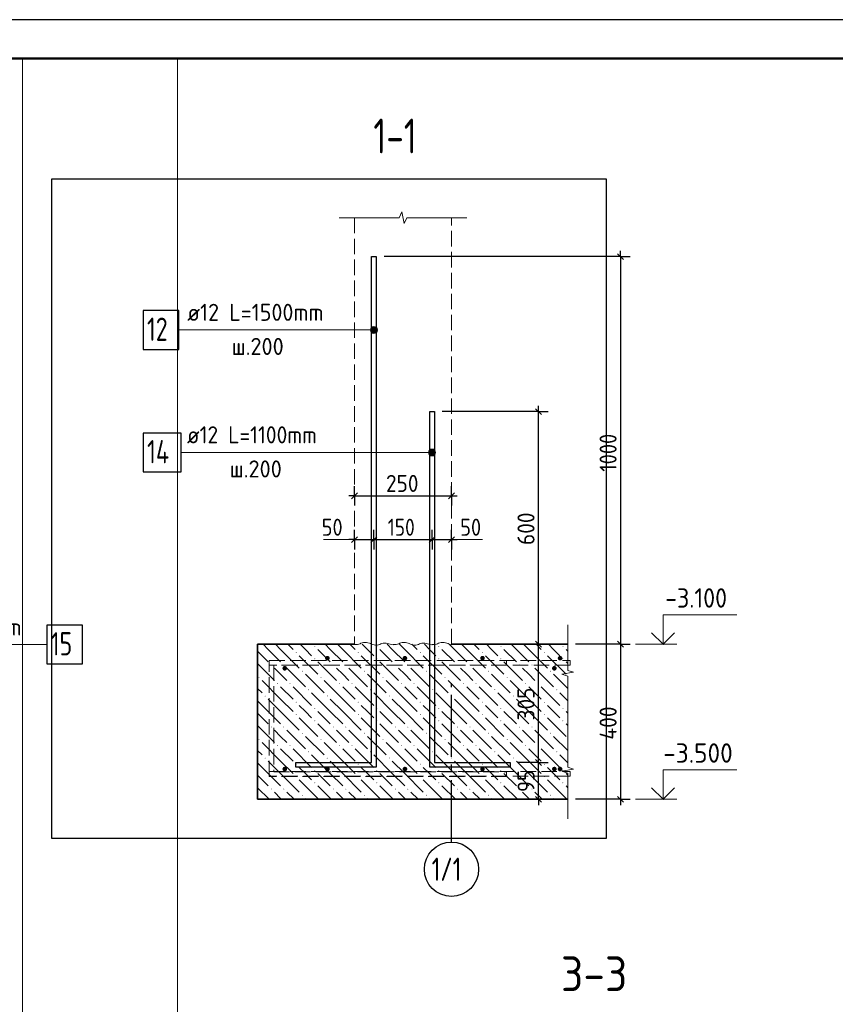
# Model space of a CAD drawing. Header units: millimetres. Extents: x 0 to 42000, y 0 to 29700.
# Tile 9 of 10: x 20965 to 31483, y 17001 to 29700. Entities that reach past the tile are written whole.
import ezdxf

# ---------------------------------------------------------------- set-up
doc = ezdxf.new("R2010")
doc.units = ezdxf.units.MM
doc.linetypes.add('______2', pattern=[270, 200, -70])
doc.linetypes.add('______5', pattern=[1100, 800, -100, 100, -100])
for name, color, linetype, lineweight in [('Standard', 7, 'Continuous', 25), ('Выпуски арматуры Г-обр.', 52, 'Continuous', 25), ('ЖБ Плита Фундамента верхний уровень', 7, 'Continuous', 35), ('ЖБ Стена верхний уровень', 7, 'Continuous', 35), ('Обрамление П-обр. равн.', 52, 'Continuous', 25), ('Обрамление проемов стержнями', 52, 'Continuous', 25), ('Позиционная метка номер позиции', 7, 'Continuous', 13), ('Текст_ общее', 7, 'Continuous', 25), ('Фоновоя арматура Х1', 52, 'Continuous', 25)]:
    doc.layers.add(name, color=color, linetype=linetype, lineweight=lineweight)
doc.layers.add('Оси', color=7, linetype='______5', true_color=0x656565)
doc.styles.add('ISOCPEUR', font='txt')

msp = doc.modelspace()

# ---------------------------------------------------------------- hatches: boundary and pattern name
at = {"layer": 'Standard', "linetype": 'Continuous', "lineweight": 13, "transparency": 33554687}
for points in [[(25494, 25676), (25494, 25721), (25488, 25698)], [(25494, 25721), (25510, 25660), (25510, 25737)], [(25494, 25721), (25494, 25676), (25510, 25660)], [(25510, 25737), (25533, 25653), (25533, 25743)], [(25510, 25737), (25510, 25660), (25533, 25653)], [(25533, 25743), (25533, 25653), (25555, 25660)], [(25533, 25743), (25555, 25660), (25555, 25737)], [(25555, 25737), (25555, 25660), (25572, 25676)], [(25555, 25737), (25572, 25676), (25572, 25721)], [(25572, 25721), (25572, 25676), (25578, 25698)], [(26244, 24096), (26244, 24141), (26238, 24118)], [(26244, 24141), (26260, 24080), (26260, 24157)], [(26244, 24141), (26244, 24096), (26260, 24080)], [(26260, 24157), (26283, 24073), (26283, 24163)], [(26260, 24157), (26260, 24080), (26283, 24073)], [(26283, 24163), (26283, 24073), (26305, 24080)], [(26283, 24163), (26305, 24080), (26305, 24157)], [(26305, 24157), (26305, 24080), (26322, 24096)], [(26305, 24157), (26322, 24096), (26322, 24141)], [(26322, 24141), (26322, 24096), (26328, 24118)]]:
    msp.add_hatch(color=7, dxfattribs=at).paths.add_polyline_path(points)
at = {"layer": 'ЖБ Плита Фундамента верхний уровень', "linetype": 'Continuous', "lineweight": 18, "transparency": 33554687}
for points in [[(24764, 21617), (24770, 21624), (24777, 21617), (24770, 21611)], [(25564, 21617), (25570, 21624), (25577, 21617), (25570, 21611)], [(26364, 21617), (26370, 21624), (26377, 21617), (26370, 21611)], [(27164, 21617), (27170, 21624), (27177, 21617), (27170, 21611)], [(27964, 21617), (27970, 21624), (27977, 21617), (27970, 21611)], [(24524, 21537), (24530, 21544), (24537, 21537), (24530, 21531)], [(24764, 21457), (24770, 21464), (24777, 21457), (24770, 21451)], [(25324, 21537), (25330, 21544), (25337, 21537), (25330, 21531)], [(25564, 21457), (25570, 21464), (25577, 21457), (25570, 21451)], [(26124, 21537), (26130, 21544), (26137, 21537), (26130, 21531)], [(26364, 21457), (26370, 21464), (26377, 21457), (26370, 21451)], [(26924, 21537), (26930, 21544), (26937, 21537), (26930, 21531)], [(27164, 21457), (27170, 21464), (27177, 21457), (27170, 21451)], [(27724, 21537), (27730, 21544), (27737, 21537), (27730, 21531)], [(27964, 21457), (27970, 21464), (27977, 21457), (27970, 21451)], [(24204, 21377), (24210, 21384), (24217, 21377), (24210, 21371)], [(24364, 21377), (24370, 21384), (24377, 21377), (24370, 21371)], [(25004, 21377), (25010, 21384), (25017, 21377), (25010, 21371)], [(25164, 21377), (25170, 21384), (25177, 21377), (25170, 21371)], [(25804, 21377), (25810, 21384), (25817, 21377), (25810, 21371)], [(25964, 21377), (25970, 21384), (25977, 21377), (25970, 21371)], [(26604, 21377), (26610, 21384), (26617, 21377), (26610, 21371)], [(26764, 21377), (26770, 21384), (26777, 21377), (26770, 21371)], [(27404, 21377), (27410, 21384), (27417, 21377), (27410, 21371)], [(27564, 21377), (27570, 21384), (27577, 21377), (27570, 21371)], [(24044, 21217), (24050, 21224), (24057, 21217), (24050, 21211)], [(24604, 21297), (24610, 21304), (24617, 21297), (24610, 21291)], [(24844, 21217), (24850, 21224), (24857, 21217), (24850, 21211)], [(25404, 21297), (25410, 21304), (25417, 21297), (25410, 21291)], [(25644, 21217), (25650, 21224), (25657, 21217), (25650, 21211)], [(26204, 21297), (26210, 21304), (26217, 21297), (26210, 21291)], [(26444, 21217), (26450, 21224), (26457, 21217), (26450, 21211)], [(27004, 21297), (27010, 21304), (27017, 21297), (27010, 21291)], [(27244, 21217), (27250, 21224), (27257, 21217), (27250, 21211)], [(27804, 21297), (27810, 21304), (27817, 21297), (27810, 21291)], [(24284, 21137), (24290, 21144), (24297, 21137), (24290, 21131)], [(24444, 21137), (24450, 21144), (24457, 21137), (24450, 21131)], [(25084, 21137), (25090, 21144), (25097, 21137), (25090, 21131)], [(25244, 21137), (25250, 21144), (25257, 21137), (25250, 21131)], [(25884, 21137), (25890, 21144), (25897, 21137), (25890, 21131)], [(26044, 21137), (26050, 21144), (26057, 21137), (26050, 21131)], [(26684, 21137), (26690, 21144), (26697, 21137), (26690, 21131)], [(26844, 21137), (26850, 21144), (26857, 21137), (26850, 21131)], [(27484, 21137), (27490, 21144), (27497, 21137), (27490, 21131)], [(27644, 21137), (27650, 21144), (27657, 21137), (27650, 21131)], [(24124, 20977), (24130, 20984), (24137, 20977), (24130, 20971)], [(24684, 21057), (24690, 21064), (24697, 21057), (24690, 21051)], [(24924, 20977), (24930, 20984), (24937, 20977), (24930, 20971)], [(25484, 21057), (25490, 21064), (25497, 21057), (25490, 21051)], [(25724, 20977), (25730, 20984), (25737, 20977), (25730, 20971)], [(26284, 21057), (26290, 21064), (26297, 21057), (26290, 21051)], [(26524, 20977), (26530, 20984), (26537, 20977), (26530, 20971)], [(27084, 21057), (27090, 21064), (27097, 21057), (27090, 21051)], [(27324, 20977), (27330, 20984), (27337, 20977), (27330, 20971)], [(27884, 21057), (27890, 21064), (27897, 21057), (27890, 21051)], [(24524, 20897), (24530, 20904), (24537, 20897), (24530, 20891)], [(25324, 20897), (25330, 20904), (25337, 20897), (25330, 20891)], [(26124, 20897), (26130, 20904), (26137, 20897), (26130, 20891)], [(26924, 20897), (26930, 20904), (26937, 20897), (26930, 20891)], [(27724, 20897), (27730, 20904), (27737, 20897), (27730, 20891)], [(24524, 20737), (24530, 20744), (24537, 20737), (24530, 20731)], [(24764, 20817), (24770, 20824), (24777, 20817), (24770, 20811)], [(25324, 20737), (25330, 20744), (25337, 20737), (25330, 20731)], [(25564, 20817), (25570, 20824), (25577, 20817), (25570, 20811)], [(26124, 20737), (26130, 20744), (26137, 20737), (26130, 20731)], [(26364, 20817), (26370, 20824), (26377, 20817), (26370, 20811)], [(26924, 20737), (26930, 20744), (26937, 20737), (26930, 20731)], [(27164, 20817), (27170, 20824), (27177, 20817), (27170, 20811)], [(27724, 20737), (27730, 20744), (27737, 20737), (27730, 20731)], [(27964, 20817), (27970, 20824), (27977, 20817), (27970, 20811)], [(24204, 20577), (24210, 20584), (24217, 20577), (24210, 20571)], [(24364, 20577), (24370, 20584), (24377, 20577), (24370, 20571)], [(24764, 20657), (24770, 20664), (24777, 20657), (24770, 20651)], [(25004, 20577), (25010, 20584), (25017, 20577), (25010, 20571)], [(25164, 20577), (25170, 20584), (25177, 20577), (25170, 20571)], [(25564, 20657), (25570, 20664), (25577, 20657), (25570, 20651)], [(25804, 20577), (25810, 20584), (25817, 20577), (25810, 20571)], [(25964, 20577), (25970, 20584), (25977, 20577), (25970, 20571)], [(26364, 20657), (26370, 20664), (26377, 20657), (26370, 20651)], [(26604, 20577), (26610, 20584), (26617, 20577), (26610, 20571)], [(26764, 20577), (26770, 20584), (26777, 20577), (26770, 20571)], [(27164, 20657), (27170, 20664), (27177, 20657), (27170, 20651)], [(27404, 20577), (27410, 20584), (27417, 20577), (27410, 20571)], [(27564, 20577), (27570, 20584), (27577, 20577), (27570, 20571)], [(27964, 20657), (27970, 20664), (27977, 20657), (27970, 20651)], [(24604, 20497), (24610, 20504), (24617, 20497), (24610, 20491)], [(25404, 20497), (25410, 20504), (25417, 20497), (25410, 20491)], [(26204, 20497), (26210, 20504), (26217, 20497), (26210, 20491)], [(27004, 20497), (27010, 20504), (27017, 20497), (27010, 20491)], [(27804, 20497), (27810, 20504), (27817, 20497), (27810, 20491)], [(24044, 20417), (24050, 20424), (24057, 20417), (24050, 20411)], [(24284, 20337), (24290, 20344), (24297, 20337), (24290, 20331)], [(24444, 20337), (24450, 20344), (24457, 20337), (24450, 20331)], [(24844, 20417), (24850, 20424), (24857, 20417), (24850, 20411)], [(25084, 20337), (25090, 20344), (25097, 20337), (25090, 20331)], [(25244, 20337), (25250, 20344), (25257, 20337), (25250, 20331)], [(25644, 20417), (25650, 20424), (25657, 20417), (25650, 20411)], [(25884, 20337), (25890, 20344), (25897, 20337), (25890, 20331)], [(26044, 20337), (26050, 20344), (26057, 20337), (26050, 20331)], [(26444, 20417), (26450, 20424), (26457, 20417), (26450, 20411)], [(26684, 20337), (26690, 20344), (26697, 20337), (26690, 20331)], [(26844, 20337), (26850, 20344), (26857, 20337), (26850, 20331)], [(27244, 20417), (27250, 20424), (27257, 20417), (27250, 20411)], [(27484, 20337), (27490, 20344), (27497, 20337), (27490, 20331)], [(27644, 20337), (27650, 20344), (27657, 20337), (27650, 20331)], [(24684, 20257), (24690, 20264), (24697, 20257), (24690, 20251)], [(25484, 20257), (25490, 20264), (25497, 20257), (25490, 20251)], [(26284, 20257), (26290, 20264), (26297, 20257), (26290, 20251)], [(27084, 20257), (27090, 20264), (27097, 20257), (27090, 20251)], [(27884, 20257), (27890, 20264), (27897, 20257), (27890, 20251)], [(24124, 20177), (24130, 20184), (24137, 20177), (24130, 20171)], [(24524, 20097), (24530, 20104), (24537, 20097), (24530, 20091)], [(24924, 20177), (24930, 20184), (24937, 20177), (24930, 20171)], [(25324, 20097), (25330, 20104), (25337, 20097), (25330, 20091)], [(25724, 20177), (25730, 20184), (25737, 20177), (25730, 20171)], [(26124, 20097), (26130, 20104), (26137, 20097), (26130, 20091)], [(26524, 20177), (26530, 20184), (26537, 20177), (26530, 20171)], [(26924, 20097), (26930, 20104), (26937, 20097), (26930, 20091)], [(27324, 20177), (27330, 20184), (27337, 20177), (27330, 20171)], [(27724, 20097), (27730, 20104), (27737, 20097), (27730, 20091)], [(24524, 19937), (24530, 19944), (24537, 19937), (24530, 19931)], [(24764, 20017), (24770, 20024), (24777, 20017), (24770, 20011)], [(25324, 19937), (25330, 19944), (25337, 19937), (25330, 19931)], [(25564, 20017), (25570, 20024), (25577, 20017), (25570, 20011)], [(26124, 19937), (26130, 19944), (26137, 19937), (26130, 19931)], [(26364, 20017), (26370, 20024), (26377, 20017), (26370, 20011)], [(26924, 19937), (26930, 19944), (26937, 19937), (26930, 19931)], [(27164, 20017), (27170, 20024), (27177, 20017), (27170, 20011)], [(27724, 19937), (27730, 19944), (27737, 19937), (27730, 19931)], [(27964, 20017), (27970, 20024), (27977, 20017), (27970, 20011)], [(24764, 19857), (24770, 19864), (24777, 19857), (24770, 19851)], [(25564, 19857), (25570, 19864), (25577, 19857), (25570, 19851)], [(26364, 19857), (26370, 19864), (26377, 19857), (26370, 19851)], [(27164, 19857), (27170, 19864), (27177, 19857), (27170, 19851)], [(27964, 19857), (27970, 19864), (27977, 19857), (27970, 19851)], [(24204, 19777), (24210, 19784), (24217, 19777), (24210, 19771)], [(24364, 19777), (24370, 19784), (24377, 19777), (24370, 19771)], [(24604, 19697), (24610, 19704), (24617, 19697), (24610, 19691)], [(25004, 19777), (25010, 19784), (25017, 19777), (25010, 19771)], [(25164, 19777), (25170, 19784), (25177, 19777), (25170, 19771)], [(25404, 19697), (25410, 19704), (25417, 19697), (25410, 19691)], [(25804, 19777), (25810, 19784), (25817, 19777), (25810, 19771)], [(25964, 19777), (25970, 19784), (25977, 19777), (25970, 19771)], [(26204, 19697), (26210, 19704), (26217, 19697), (26210, 19691)], [(26604, 19777), (26610, 19784), (26617, 19777), (26610, 19771)], [(26764, 19777), (26770, 19784), (26777, 19777), (26770, 19771)], [(27004, 19697), (27010, 19704), (27017, 19697), (27010, 19691)], [(27404, 19777), (27410, 19784), (27417, 19777), (27410, 19771)], [(27564, 19777), (27570, 19784), (27577, 19777), (27570, 19771)], [(27804, 19697), (27810, 19704), (27817, 19697), (27810, 19691)]]:
    msp.add_hatch(color=7, dxfattribs=at).paths.add_polyline_path(points, flags=16)
at = {"layer": 'Обрамление проемов стержнями', "linetype": 'Continuous', "lineweight": 13, "transparency": 33554687}
for points in [[(27890, 21335), (27887, 21346), (27881, 21356), (27871, 21363), (27860, 21365), (27848, 21363), (27838, 21356), (27832, 21346), (27830, 21335), (27832, 21324), (27838, 21314), (27848, 21307), (27860, 21305), (27871, 21307), (27881, 21314), (27887, 21324)], [(27890, 20035), (27887, 20046), (27881, 20056), (27871, 20063), (27860, 20065), (27848, 20063), (27838, 20056), (27832, 20046), (27830, 20035), (27832, 20024), (27838, 20014), (27848, 20007), (27860, 20005), (27871, 20007), (27881, 20014), (27887, 20024)]]:
    msp.add_hatch(color=7, dxfattribs=at).paths.add_polyline_path(points)
at = {"layer": 'Фоновоя арматура Х1', "linetype": 'Continuous', "lineweight": 13, "transparency": 33554687}
for points in [[(24963, 21465), (24961, 21476), (24954, 21486), (24944, 21493), (24933, 21495), (24921, 21493), (24912, 21486), (24905, 21476), (24903, 21465), (24905, 21454), (24912, 21444), (24921, 21437), (24933, 21435), (24944, 21437), (24954, 21444), (24961, 21454)], [(25963, 21465), (25961, 21476), (25954, 21486), (25944, 21493), (25933, 21495), (25921, 21493), (25912, 21486), (25905, 21476), (25903, 21465), (25905, 21454), (25912, 21444), (25921, 21437), (25933, 21435), (25944, 21437), (25954, 21444), (25961, 21454)], [(26963, 21465), (26961, 21476), (26954, 21486), (26944, 21493), (26933, 21495), (26921, 21493), (26912, 21486), (26905, 21476), (26903, 21465), (26905, 21454), (26912, 21444), (26921, 21437), (26933, 21435), (26944, 21437), (26954, 21444), (26961, 21454)], [(27963, 21465), (27961, 21476), (27954, 21486), (27944, 21493), (27933, 21495), (27921, 21493), (27912, 21486), (27905, 21476), (27903, 21465), (27905, 21454), (27912, 21444), (27921, 21437), (27933, 21435), (27944, 21437), (27954, 21444), (27961, 21454)], [(24413, 21335), (24411, 21346), (24404, 21356), (24394, 21363), (24383, 21365), (24371, 21363), (24362, 21356), (24355, 21346), (24353, 21335), (24355, 21324), (24362, 21314), (24371, 21307), (24383, 21305), (24394, 21307), (24404, 21314), (24411, 21324)], [(24413, 20035), (24411, 20046), (24404, 20056), (24394, 20063), (24383, 20065), (24371, 20063), (24362, 20056), (24355, 20046), (24353, 20035), (24355, 20024), (24362, 20014), (24371, 20007), (24383, 20005), (24394, 20007), (24404, 20014), (24411, 20024)], [(24963, 20035), (24961, 20046), (24954, 20056), (24944, 20063), (24933, 20065), (24921, 20063), (24912, 20056), (24905, 20046), (24903, 20035), (24905, 20024), (24912, 20014), (24921, 20007), (24933, 20005), (24944, 20007), (24954, 20014), (24961, 20024)], [(25963, 20035), (25961, 20046), (25954, 20056), (25944, 20063), (25933, 20065), (25921, 20063), (25912, 20056), (25905, 20046), (25903, 20035), (25905, 20024), (25912, 20014), (25921, 20007), (25933, 20005), (25944, 20007), (25954, 20014), (25961, 20024)], [(26963, 20035), (26961, 20046), (26954, 20056), (26944, 20063), (26933, 20065), (26921, 20063), (26912, 20056), (26905, 20046), (26903, 20035), (26905, 20024), (26912, 20014), (26921, 20007), (26933, 20005), (26944, 20007), (26954, 20014), (26961, 20024)], [(27963, 20035), (27961, 20046), (27954, 20056), (27944, 20063), (27933, 20065), (27921, 20063), (27912, 20056), (27905, 20046), (27903, 20035), (27905, 20024), (27912, 20014), (27921, 20007), (27933, 20005), (27944, 20007), (27954, 20014), (27961, 20024)]]:
    msp.add_hatch(color=7, dxfattribs=at).paths.add_polyline_path(points)

# ---------------------------------------------------------------- linework, layer by layer
at = {"layer": 'Standard', "color": 7, "linetype": 'Continuous', "lineweight": 13, "transparency": 33554687}
for p, q in [((25858, 27145), (25891, 27220)), ((25891, 27220), (25924, 27070)), ((25083, 27145), (25858, 27145)), ((25924, 27070), (25957, 27145)), ((25957, 27145), (26733, 27145)), ((26733, 27145), (26733, 27145)), ((25488, 25698), (25488, 25698)), ((25533, 25743), (25533, 25743)), ((25533, 25653), (25533, 25653)), ((25578, 25698), (25578, 25698)), ((26283, 24163), (26283, 24163)), ((26238, 24118), (26238, 24118)), ((26283, 24073), (26283, 24073)), ((26328, 24118), (26328, 24118)), ((24883, 22994), (25283, 22994)), ((26533, 22994), (26933, 22994)), ((28033, 21895), (28033, 21307)), ((28907, 21645), (29437, 21645)), ((28108, 21283), (27958, 21258)), ((27958, 21258), (28033, 21233)), ((28033, 21307), (28108, 21283)), ((28033, 21233), (28033, 20645)), ((28033, 20645), (28033, 20058)), ((28108, 20033), (27958, 20007)), ((27958, 20007), (28033, 19983)), ((28033, 20058), (28108, 20033)), ((28033, 19983), (28033, 19395)), ((28907, 19645), (29437, 19645)), ((28033, 19395), (28033, 19395))]:
    msp.add_line(p, q, dxfattribs=at)
at = {"layer": 'Standard', "color": 7, "linetype": 'Continuous', "lineweight": 25, "transparency": 33554687}
for p, q in [((28675, 26682), (28750, 26608)), ((27692, 24608), (27617, 24683)), ((25245, 23522), (25320, 23597)), ((26495, 23522), (26570, 23597)), ((25245, 22957), (25320, 23031)), ((25495, 22957), (25570, 23031)), ((26245, 22957), (26320, 23031)), ((26495, 22957), (26570, 23031)), ((27692, 21607), (27617, 21683)), ((28675, 21683), (28750, 21607)), ((27692, 20083), (27617, 20158)), ((27692, 19607), (27617, 19683)), ((28675, 19683), (28750, 19607))]:
    msp.add_line(p, q, dxfattribs=at)
at = {"layer": 'Standard', "color": 7, "linetype": 'Continuous', "lineweight": -3, "transparency": 33554687}
for p, q in [((28713, 26645), (28713, 26720)), ((27654, 24645), (27654, 24720)), ((27654, 21645), (27654, 24645)), ((25283, 23559), (25208, 23559)), ((25283, 23559), (26533, 23559)), ((26533, 23559), (26608, 23559)), ((25283, 22994), (25208, 22994)), ((25283, 22994), (25533, 22994)), ((25533, 22994), (26283, 22994)), ((26283, 22994), (26533, 22994)), ((26533, 22994), (26608, 22994)), ((27654, 20120), (27654, 21645)), ((28713, 21645), (28713, 19645)), ((27654, 19645), (27654, 19570)), ((28713, 19645), (28713, 19570))]:
    msp.add_line(p, q, dxfattribs=at)
at = {"layer": 'Standard', "color": 251, "linetype": 'Continuous', "lineweight": -3, "true_color": 0x656565, "transparency": 33554687}
for p, q in [((28713, 26645), (25663, 26645)), ((28713, 26645), (28588, 26645)), ((28713, 26645), (28838, 26645)), ((27654, 24645), (26413, 24645)), ((27654, 24645), (27529, 24645)), ((27654, 24645), (27779, 24645)), ((25283, 23559), (25283, 23684)), ((26533, 23559), (26533, 23684)), ((25283, 23559), (25283, 23434)), ((25283, 23559), (25283, 23559)), ((26533, 23559), (26533, 23434)), ((26533, 23559), (26533, 23559)), ((25283, 22994), (25283, 23119)), ((25533, 22994), (25533, 23119)), ((26283, 22994), (26283, 23119)), ((26533, 22994), (26533, 23119)), ((25283, 22994), (25283, 22869)), ((25283, 22994), (25283, 22994)), ((25533, 22994), (25533, 22869)), ((25533, 22994), (25533, 22921)), ((26283, 22994), (26283, 22869)), ((26283, 22994), (26283, 22921)), ((26533, 22994), (26533, 22869)), ((26533, 22994), (26533, 22994)), ((27654, 21645), (27529, 21645)), ((27654, 21645), (27779, 21645)), ((28713, 21645), (28588, 21645)), ((28713, 21645), (28838, 21645)), ((27654, 20120), (27529, 20120)), ((27654, 20120), (27779, 20120)), ((27654, 19645), (27529, 19645)), ((27654, 19645), (27779, 19645)), ((27654, 19645), (27933, 19645)), ((28713, 19645), (28133, 19645)), ((28713, 19645), (28588, 19645)), ((28713, 19645), (28838, 19645))]:
    msp.add_line(p, q, dxfattribs=at)
at = {"layer": 'Standard', "color": 7, "linetype": 'Continuous', "lineweight": 25, "transparency": 33554687}
msp.add_lwpolyline([(0, 0), (42000, 0), (42000, 29700), (0, 29700), (0, 0)], close=True, dxfattribs=at)
at = {"layer": 'Standard', "color": 7, "linetype": 'Continuous', "lineweight": 50, "transparency": 33554687}
msp.add_lwpolyline([(2000, 29200), (41500, 29200), (41500, 500), (2000, 500), (2000, 29200)], close=True, dxfattribs=at)
at = {"layer": 'Standard', "color": 7, "linetype": 'Continuous', "lineweight": 13, "transparency": 33554687}
for points in [[(23000, 29200), (2000, 29200), (2000, 500), (23000, 500), (23000, 29200)], [(41500, 29200), (21000, 29200), (21000, 6000), (41500, 6000), (41500, 29200)], [(23017, 25698), (24545, 25698), (25533, 25698)], [(23047, 24118), (25295, 24118), (26283, 24118)], [(29263, 21645), (29263, 22025), (30213, 22025)], [(29263, 19645), (29263, 20025), (30213, 20025)]]:
    msp.add_lwpolyline(points, dxfattribs=at)
at = {"layer": 'Standard', "color": 254, "linetype": 'Continuous', "lineweight": 25, "true_color": 0xc4c4ff, "transparency": 33554687}
msp.add_lwpolyline([(21377, 19145), (28533, 19145), (28533, 27645), (21377, 27645), (21377, 19145)], dxfattribs=at)
at = {"layer": 'Standard', "color": 7, "linetype": 'Continuous', "lineweight": -3, "transparency": 33554687}
for points in [[(28713, 26645), (28713, 23777), (28713, 23777), (28713, 21645)], [(27654, 19645), (27654, 19656), (27654, 19656), (27654, 20120)]]:
    msp.add_lwpolyline(points, dxfattribs=at)
at = {"layer": 'Standard', "color": 7, "linetype": 'Continuous', "lineweight": 35, "transparency": 33554687}
for points in [[(29114, 21793), (29263, 21645), (29411, 21793)], [(29114, 19793), (29263, 19645), (29411, 19793)]]:
    msp.add_lwpolyline(points, dxfattribs=at)
at = {"layer": 'Standard', "color": 7, "linetype": 'Continuous', "lineweight": 18, "transparency": 33554687}
for points in [[(25283, 21641), (25301, 21641), (25321, 21642), (25339, 21645), (25354, 21651), (25366, 21657), (25381, 21663), (25399, 21666), (25419, 21668), (25438, 21666), (25456, 21662), (25474, 21658), (25489, 21653), (25503, 21647), (25517, 21641), (25534, 21637), (25553, 21634), (25573, 21635), (25592, 21637), (25607, 21643), (25620, 21649), (25634, 21655), (25651, 21659), (25671, 21660), (25690, 21658), (25708, 21654), (25725, 21649), (25742, 21645), (25759, 21641), (25779, 21639), (25783, 21639)], [(25783, 21641), (25801, 21641), (25821, 21642), (25839, 21645), (25854, 21651), (25866, 21657), (25881, 21663), (25899, 21666), (25919, 21668), (25938, 21666), (25956, 21662), (25974, 21658), (25989, 21653), (26003, 21647), (26017, 21641), (26034, 21637), (26053, 21634), (26073, 21635), (26092, 21637), (26107, 21643), (26120, 21649), (26134, 21655), (26151, 21659), (26171, 21660), (26190, 21658), (26208, 21654), (26225, 21649), (26242, 21645), (26259, 21641), (26279, 21639), (26283, 21639)], [(26283, 21641), (26301, 21641), (26321, 21642), (26339, 21645), (26354, 21651), (26366, 21657), (26381, 21663), (26399, 21666), (26419, 21668), (26438, 21666), (26456, 21662), (26474, 21658), (26489, 21653), (26503, 21647), (26517, 21641), (26533, 21637)]]:
    msp.add_lwpolyline(points, dxfattribs=at)
at = {"layer": 'Standard', "color": 251, "linetype": 'Continuous', "lineweight": -3, "true_color": 0x656565, "transparency": 33554687}
for points in [[(27654, 21645), (27637, 21645), (27637, 21645), (27388, 21645)], [(28713, 21645), (28696, 21645), (28696, 21645), (28133, 21645)], [(27654, 20120), (27637, 20120), (27637, 20120), (27637, 20120), (27637, 20120), (27388, 20120)]]:
    msp.add_lwpolyline(points, dxfattribs=at)
at = {"layer": 'Standard', "color": 7, "linetype": 'Continuous', "lineweight": 13, "transparency": 33554687}
for centre in [(25533, 25698), (26283, 24118)]:
    msp.add_circle(centre, 45, dxfattribs=at)
at = {"layer": 'Выпуски арматуры Г-обр.', "color": 251, "linetype": 'Continuous', "lineweight": 25, "true_color": 0x494949, "transparency": 33554687}
for points in [[(24528, 20120), (25503, 20120), (25503, 26645), (25563, 26645), (25563, 20060), (24528, 20060), (24528, 20120)], [(24528, 20120), (25503, 20120), (25503, 26645), (25563, 26645), (25563, 20060), (24528, 20060), (24528, 20120)], [(27288, 20060), (26253, 20060), (26253, 24645), (26313, 24645), (26313, 20120), (27288, 20120), (27288, 20060)], [(27288, 20060), (26253, 20060), (26253, 24645), (26313, 24645), (26313, 20120), (27288, 20120), (27288, 20060)]]:
    msp.add_lwpolyline(points, dxfattribs=at)
at = {"layer": 'Выпуски арматуры Г-обр.', "color": 7, "linetype": 'Continuous', "lineweight": 25, "transparency": 33554687}
for points in [[(22557, 25448), (23017, 25448), (23017, 25948), (22557, 25948), (22557, 25448)], [(22557, 23868), (23047, 23868), (23047, 24368), (22557, 24368), (22557, 23868)], [(21316, 21391), (21776, 21391), (21776, 21891), (21316, 21891), (21316, 21391)]]:
    msp.add_lwpolyline(points, dxfattribs=at)
at = {"layer": 'ЖБ Плита Фундамента верхний уровень', "color": 7, "linetype": 'Continuous', "lineweight": 35, "transparency": 33554687}
for p, q in [((24033, 21645), (24033, 19645)), ((25283, 21645), (24033, 21645)), ((28033, 21645), (26533, 21645)), ((24033, 19645), (28033, 19645))]:
    msp.add_line(p, q, dxfattribs=at)
at = {"layer": 'ЖБ Плита Фундамента верхний уровень', "color": 252, "linetype": 'Continuous', "lineweight": 18, "true_color": 0x8f8f8f, "transparency": 33554687}
for p, q in [((24170, 21577), (24103, 21645)), ((24263, 21645), (24330, 21577)), ((24423, 21645), (24490, 21577)), ((24650, 21577), (24583, 21645)), ((24970, 21577), (24903, 21645)), ((25063, 21645), (25130, 21577)), ((25223, 21645), (25290, 21577)), ((25450, 21577), (25383, 21645)), ((25770, 21577), (25703, 21645)), ((25863, 21645), (25930, 21577)), ((26023, 21645), (26090, 21577)), ((26250, 21577), (26183, 21645)), ((26570, 21577), (26503, 21645)), ((26663, 21645), (26730, 21577)), ((26823, 21645), (26890, 21577)), ((27050, 21577), (26983, 21645)), ((27370, 21577), (27303, 21645)), ((27463, 21645), (27530, 21577)), ((27623, 21645), (27690, 21577)), ((27850, 21577), (27783, 21645)), ((24033, 21555), (24170, 21417)), ((24170, 21577), (24330, 21417)), ((24330, 21577), (24570, 21337)), ((24570, 21497), (24810, 21257)), ((24730, 21497), (24650, 21577)), ((24810, 21577), (24970, 21417)), ((24970, 21577), (25130, 21417)), ((25130, 21577), (25370, 21337)), ((25370, 21497), (25610, 21257)), ((25530, 21497), (25450, 21577)), ((25610, 21577), (25770, 21417)), ((25770, 21577), (25930, 21417)), ((25930, 21577), (26170, 21337)), ((26170, 21497), (26410, 21257)), ((26330, 21497), (26250, 21577)), ((26410, 21577), (26570, 21417)), ((26570, 21577), (26730, 21417)), ((26730, 21577), (26970, 21337)), ((26970, 21497), (27210, 21257)), ((27130, 21497), (27050, 21577)), ((27210, 21577), (27370, 21417)), ((27370, 21577), (27530, 21417)), ((27530, 21577), (27770, 21337)), ((27770, 21497), (28010, 21257)), ((27930, 21497), (27850, 21577)), ((28010, 21577), (28033, 21555)), ((24033, 21395), (24250, 21177)), ((24330, 21257), (24250, 21337)), ((24410, 21337), (24650, 21097)), ((24810, 21417), (25050, 21177)), ((25130, 21257), (25050, 21337)), ((25210, 21337), (25450, 21097)), ((25610, 21417), (25850, 21177)), ((25930, 21257), (25850, 21337)), ((26010, 21337), (26250, 21097)), ((26410, 21417), (26650, 21177)), ((26730, 21257), (26650, 21337)), ((26810, 21337), (27050, 21097)), ((27210, 21417), (27450, 21177)), ((27530, 21257), (27450, 21337)), ((27610, 21337), (27850, 21097)), ((28010, 21417), (28033, 21395)), ((24410, 21177), (24330, 21257)), ((24650, 21257), (24890, 21017)), ((25210, 21177), (25130, 21257)), ((25450, 21257), (25690, 21017)), ((26010, 21177), (25930, 21257)), ((26250, 21257), (26490, 21017)), ((26810, 21177), (26730, 21257)), ((27050, 21257), (27290, 21017)), ((27610, 21177), (27530, 21257)), ((27850, 21257), (28033, 21075)), ((24330, 20937), (24090, 21177)), ((24330, 21097), (24490, 20937)), ((24490, 21097), (24730, 20857)), ((25130, 20937), (24890, 21177)), ((25130, 21097), (25290, 20937)), ((25290, 21097), (25530, 20857)), ((25930, 20937), (25690, 21177)), ((25930, 21097), (26090, 20937)), ((26090, 21097), (26330, 20857)), ((26730, 20937), (26490, 21177)), ((26730, 21097), (26890, 20937)), ((26890, 21097), (27130, 20857)), ((27530, 20937), (27290, 21177)), ((27530, 21097), (27690, 20937)), ((27690, 21097), (27930, 20857)), ((24033, 21075), (24090, 21017)), ((24970, 20777), (24730, 21017)), ((25770, 20777), (25530, 21017)), ((26570, 20777), (26330, 21017)), ((27370, 20777), (27130, 21017)), ((28033, 20915), (27930, 21017)), ((24170, 20777), (24033, 20915)), ((24170, 20937), (24330, 20777)), ((24330, 20937), (24490, 20777)), ((24650, 20777), (24570, 20857)), ((24970, 20937), (25130, 20777)), ((25130, 20937), (25290, 20777)), ((25450, 20777), (25370, 20857)), ((25770, 20937), (25930, 20777)), ((25930, 20937), (26090, 20777)), ((26250, 20777), (26170, 20857)), ((26570, 20937), (26730, 20777)), ((26730, 20937), (26890, 20777)), ((27050, 20777), (26970, 20857)), ((27370, 20937), (27530, 20777)), ((27530, 20937), (27690, 20777)), ((27850, 20777), (27770, 20857)), ((24033, 20755), (24170, 20617)), ((24170, 20777), (24330, 20617)), ((24330, 20777), (24570, 20537)), ((24730, 20697), (24650, 20777)), ((24810, 20777), (24970, 20617)), ((24970, 20777), (25130, 20617)), ((25130, 20777), (25370, 20537)), ((25530, 20697), (25450, 20777)), ((25610, 20777), (25770, 20617)), ((25770, 20777), (25930, 20617)), ((25930, 20777), (26170, 20537)), ((26330, 20697), (26250, 20777)), ((26410, 20777), (26570, 20617)), ((26570, 20777), (26730, 20617)), ((26730, 20777), (26970, 20537)), ((27130, 20697), (27050, 20777)), ((27210, 20777), (27370, 20617)), ((27370, 20777), (27530, 20617)), ((27530, 20777), (27770, 20537)), ((27930, 20697), (27850, 20777)), ((28010, 20777), (28033, 20755)), ((24033, 20595), (24250, 20377)), ((24570, 20697), (24810, 20457)), ((24810, 20617), (25050, 20377)), ((25370, 20697), (25610, 20457)), ((25610, 20617), (25850, 20377)), ((26170, 20697), (26410, 20457)), ((26410, 20617), (26650, 20377)), ((26970, 20697), (27210, 20457)), ((27210, 20617), (27450, 20377)), ((27770, 20697), (28010, 20457)), ((28010, 20617), (28033, 20595)), ((24330, 20457), (24250, 20537)), ((24410, 20377), (24330, 20457)), ((24410, 20537), (24650, 20297)), ((24650, 20457), (24890, 20217)), ((25130, 20457), (25050, 20537)), ((25210, 20377), (25130, 20457)), ((25210, 20537), (25450, 20297)), ((25450, 20457), (25690, 20217)), ((25930, 20457), (25850, 20537)), ((26010, 20377), (25930, 20457)), ((26010, 20537), (26250, 20297)), ((26250, 20457), (26490, 20217)), ((26730, 20457), (26650, 20537)), ((26810, 20377), (26730, 20457)), ((26810, 20537), (27050, 20297)), ((27050, 20457), (27290, 20217)), ((27530, 20457), (27450, 20537)), ((27610, 20377), (27530, 20457)), ((27610, 20537), (27850, 20297)), ((27850, 20457), (28033, 20275)), ((24330, 20137), (24090, 20377)), ((25130, 20137), (24890, 20377)), ((25930, 20137), (25690, 20377)), ((26730, 20137), (26490, 20377)), ((27530, 20137), (27290, 20377)), ((24033, 20275), (24090, 20217)), ((24330, 20297), (24490, 20137)), ((24490, 20297), (24730, 20057)), ((24970, 19977), (24730, 20217)), ((25130, 20297), (25290, 20137)), ((25290, 20297), (25530, 20057)), ((25770, 19977), (25530, 20217)), ((25930, 20297), (26090, 20137)), ((26090, 20297), (26330, 20057)), ((26570, 19977), (26330, 20217)), ((26730, 20297), (26890, 20137)), ((26890, 20297), (27130, 20057)), ((27370, 19977), (27130, 20217)), ((27530, 20297), (27690, 20137)), ((27690, 20297), (27930, 20057)), ((28033, 20115), (27930, 20217)), ((24170, 19977), (24033, 20115)), ((24170, 20137), (24330, 19977)), ((24330, 20137), (24490, 19977)), ((24970, 20137), (25130, 19977)), ((25130, 20137), (25290, 19977)), ((25770, 20137), (25930, 19977)), ((25930, 20137), (26090, 19977)), ((26570, 20137), (26730, 19977)), ((26730, 20137), (26890, 19977)), ((27370, 20137), (27530, 19977)), ((27530, 20137), (27690, 19977)), ((24033, 19955), (24170, 19817)), ((24170, 19977), (24330, 19817)), ((24330, 19977), (24570, 19737)), ((24650, 19977), (24570, 20057)), ((24730, 19897), (24650, 19977)), ((24810, 19977), (24970, 19817)), ((24970, 19977), (25130, 19817)), ((25130, 19977), (25370, 19737)), ((25450, 19977), (25370, 20057)), ((25530, 19897), (25450, 19977)), ((25610, 19977), (25770, 19817)), ((25770, 19977), (25930, 19817)), ((25930, 19977), (26170, 19737)), ((26250, 19977), (26170, 20057)), ((26330, 19897), (26250, 19977)), ((26410, 19977), (26570, 19817)), ((26570, 19977), (26730, 19817)), ((26730, 19977), (26970, 19737)), ((27050, 19977), (26970, 20057)), ((27130, 19897), (27050, 19977)), ((27210, 19977), (27370, 19817)), ((27370, 19977), (27530, 19817)), ((27530, 19977), (27770, 19737)), ((27850, 19977), (27770, 20057)), ((27930, 19897), (27850, 19977)), ((28010, 19977), (28033, 19955)), ((24570, 19897), (24810, 19657)), ((24810, 19817), (24983, 19645)), ((25370, 19897), (25610, 19657)), ((25610, 19817), (25783, 19645)), ((26170, 19897), (26410, 19657)), ((26410, 19817), (26583, 19645)), ((26970, 19897), (27210, 19657)), ((27210, 19817), (27383, 19645)), ((27770, 19897), (28010, 19657)), ((28010, 19817), (28033, 19795)), ((24033, 19795), (24183, 19645)), ((24330, 19657), (24250, 19737)), ((24410, 19737), (24503, 19645)), ((25130, 19657), (25050, 19737)), ((25210, 19737), (25303, 19645)), ((25930, 19657), (25850, 19737)), ((26010, 19737), (26103, 19645)), ((26730, 19657), (26650, 19737)), ((26810, 19737), (26903, 19645)), ((27530, 19657), (27450, 19737)), ((27610, 19737), (27703, 19645)), ((24343, 19645), (24330, 19657)), ((24650, 19657), (24663, 19645)), ((25143, 19645), (25130, 19657)), ((25450, 19657), (25463, 19645)), ((25943, 19645), (25930, 19657)), ((26250, 19657), (26263, 19645)), ((26743, 19645), (26730, 19657)), ((27050, 19657), (27063, 19645)), ((27543, 19645), (27530, 19657)), ((27850, 19657), (27863, 19645))]:
    msp.add_line(p, q, dxfattribs=at)
at = {"layer": 'ЖБ Стена верхний уровень', "color": 253, "linetype": '______2', "lineweight": 18, "true_color": 0xa0a0a0, "transparency": 33554687}
for p, q in [((25283, 27145), (25283, 21645)), ((26533, 21645), (26533, 27145))]:
    msp.add_line(p, q, dxfattribs=at)
at = {"layer": 'Обрамление П-обр. равн.', "color": 253, "linetype": '______2', "lineweight": 13, "true_color": 0xa0a0a0, "transparency": 33554687}
msp.add_lwpolyline([(27243, 21375), (24243, 21375), (24243, 20000), (27243, 20000), (27243, 19940), (24183, 19940), (24183, 21435), (27243, 21435), (27243, 21375)], dxfattribs=at)
msp.add_lwpolyline([(27243, 21375), (24243, 21375), (24243, 20000), (27243, 20000), (27243, 19940), (24183, 19940), (24183, 21435), (27243, 21435), (27243, 21375)], dxfattribs=at)
at = {"layer": 'Оси', "color": 8, "linetype": '______5', "lineweight": -3, "transparency": 33554687}
msp.add_line((26533, 19093), (26533, 21145), dxfattribs=at)
at = {"layer": 'Оси', "color": 251, "linetype": 'Continuous', "lineweight": -3, "true_color": 0x494949, "transparency": 33554687}
msp.add_circle((26533, 18743), 350, dxfattribs=at)
at = {"layer": 'Позиционная метка номер позиции', "color": 7, "linetype": 'Continuous', "lineweight": 13, "transparency": 33554687}
msp.add_lwpolyline([(17681, 20892), (18127, 21339), (18127, 21641), (21316, 21641)], dxfattribs=at)
at = {"layer": 'Фоновоя арматура Х1', "color": 253, "linetype": '______2', "lineweight": 13, "true_color": 0xa0a0a0, "transparency": 33554687}
for points in [[(24183, 21435), (28063, 21435), (28063, 21375), (24183, 21375), (24183, 21435)], [(28063, 21375), (24183, 21375), (24183, 21435), (28063, 21435), (28063, 21375)], [(28063, 21375), (24183, 21375), (24183, 21435), (28063, 21435), (28063, 21375)], [(24183, 20005), (28063, 20005), (28063, 19945), (24183, 19945), (24183, 20005)], [(28063, 19945), (24183, 19945), (24183, 20005), (28063, 20005), (28063, 19945)], [(28063, 19945), (24183, 19945), (24183, 20005), (28063, 20005), (28063, 19945)]]:
    msp.add_lwpolyline(points, dxfattribs=at)

# ---------------------------------------------------------------- texts
at = {"layer": 'Standard', "color": 7, "linetype": 'Continuous', "lineweight": 25, "transparency": 33554687, "char_height": 220, "attachment_point": 7, "rotation": 90, "style": 'ISOCPEUR'}
for s, insert, width in [('\\W0.87;1000', (28663, 23870), 666.9), ('\\W0.91;600', (27604, 22925), 561.98), ('\\W0.91;305', (27604, 20662), 561.99), ('\\W0.92;400', (28663, 20414), 584.44), ('\\W0.87;95', (27604, 19740), 403.92)]:
    msp.add_mtext(s, dxfattribs=dict(at, insert=insert, width=width))
at = {"layer": 'Standard', "color": 7, "linetype": 'Continuous', "lineweight": 25, "transparency": 33554687, "attachment_point": 7, "style": 'ISOCPEUR'}
for s, insert, char_height, width in [('\\W0.91;250', (25688, 23609), 220, 561.98), ('\\W0.87;50', (24859, 23044), 220, 403.92), ('\\W0.83;150', (25710, 23044), 220, 508.57), ('\\W0.87;50', (26645, 23044), 220, 403.93), ('\\W0.90;-3.100', (29288, 22117), 250, 1011.77), ('\\W0.95;-3.500', (29263, 20117), 250, 1067.87)]:
    msp.add_mtext(s, dxfattribs=dict(at, insert=insert, char_height=char_height, width=width))
at = {"layer": 'Выпуски арматуры Г-обр.', "color": 7, "linetype": 'Continuous', "lineweight": 13, "transparency": 33554687, "attachment_point": 7, "style": 'ISOCPEUR'}
for s, insert, char_height, width in [('\\W0.94;ø12 L=1500mm ', (23126, 25816), 220, 2104.38), ('\\W0.75;12', (22607, 25558), 300, 472.29), ('\\W0.95;ш.200 ', (23698, 25376), 220, 962.14), ('\\W0.92;ø12 L=1100mm ', (23123, 24236), 220, 2058.24), ('\\W0.76;14', (22607, 23978), 300, 504.57), ('\\W0.95;ш.200 ', (23673, 23796), 220, 962.13), ('\\W0.96;ø16 L=2000mm ', (19157, 21758), 220, 2150.52), ('\\W0.75;15', (21366, 21501), 300, 472.27)]:
    msp.add_mtext(s, dxfattribs=dict(at, insert=insert, char_height=char_height, width=width))
at = {"layer": 'Оси', "color": 251, "linetype": 'Continuous', "lineweight": 25, "true_color": 0x494949, "transparency": 33554687, "insert": (26278, 18593), "char_height": 300, "width": 620.67, "attachment_point": 7, "style": 'ISOCPEUR'}
msp.add_mtext('\\W0.74;1/1', dxfattribs=at)
at = {"layer": 'Текст_ общее', "color": 7, "linetype": 'Continuous', "lineweight": 50, "transparency": 33554687, "char_height": 450, "attachment_point": 7, "style": 'ISOCPEUR'}
for s, insert, width in [('\\W0.74;1-1', (25525, 27975), 931), ('\\W0.91;3-3', (27945, 17170), 1149.51)]:
    msp.add_mtext(s, dxfattribs=dict(at, insert=insert, width=width))

doc.saveas('drawing.dxf')
